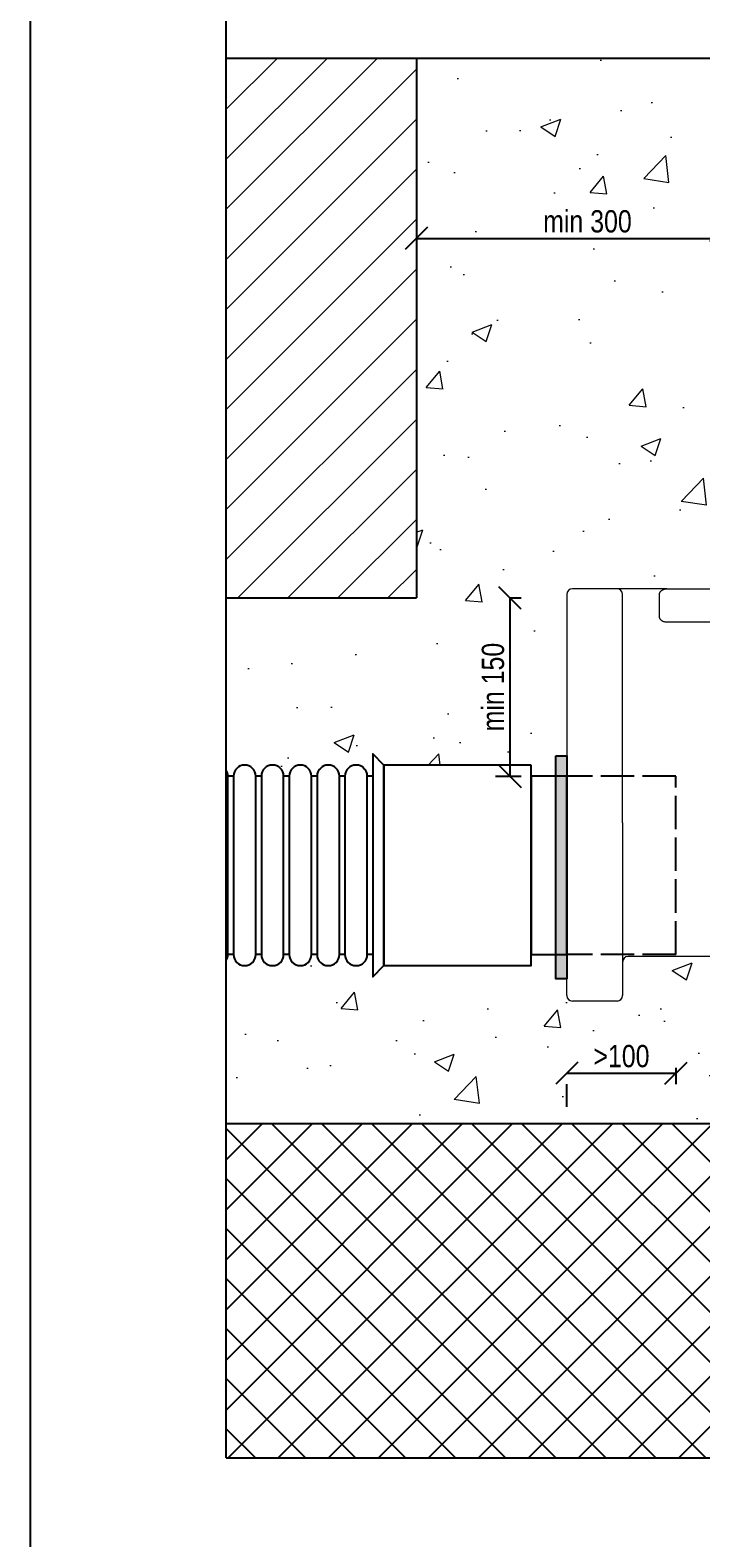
# Model space of a CAD drawing. Header units: millimetres. Extents: x 1 to 467423, y 3 to 105000.
# Tile 7 of 40: x 291177 to 291779, y 76615 to 77968. Entities that reach past the tile are written whole.
import ezdxf

# ---------------------------------------------------------------- set-up
doc = ezdxf.new("R2010")
doc.units = ezdxf.units.MM
doc.linetypes.add('AM_ISO02W050', pattern=[7.5, 6, -1.5])
doc.layers.get('Defpoints').update_dxf_attribs({"color": 6, "lineweight": 5})
for name, color, linetype in [('KOTY', 7, 'Continuous'), ('Obvodová - silná', 7, 'Continuous'), ('RAMECEK', 7, 'Continuous'), ('Šrafy', 6, 'Continuous')]:
    doc.layers.add(name, color=color, linetype=linetype)
doc.layers.add('TP_00', color=7, linetype='Continuous', lineweight=5, plot=False)
doc.styles.add('TPkoty', font='arial.ttf', dxfattribs={"width": 0.8, "height": 2})
doc.dimstyles.new('TPM', dxfattribs={"dimscale": 0, "dimtxt": 2, "dimasz": 2, "dimexe": 1, "dimexo": 1, "dimgap": 0.5, "dimtad": 1, "dimzin": 1, "dimtxsty": 'TPkoty', "dimblk": 'OBLIQUE', "dimcen": 2.5, "dimclrd": 256, "dimclre": 256, "dimclrt": 256, "dimazin": 0, "dimtfac": 1, "dimtmove": 1, "dimatfit": 3, "dimfxl": 5, "dimtfillclr": 256, "dimarcsym": 0})
pattern_1 = [(50, (247274.23, 89226.7), (182.18467, -15.9391), [19.05, -209.55]), (355, (247274.23, 89226.7), (-35.2434, 191.05685), [15.24, -167.6406]), (100.45144, (247289.41, 89225.37), (146.94125, 175.11775), [16.19, -178.09024]), (46.1842, (247274.23, 89277.5), (271.079, -42.0423), [28.575, -314.325]), (96.63556, (247296.82, 89274), (237.4041, 247.4261), [24.285, -267.1356]), (351.18415, (247274.23, 89277.5), (237.4041, 247.4261), [22.86, -251.4597]), (21, (247299.63, 89264.8), (151.6144, -102.2652), [19.05, -209.55]), (326, (247299.63, 89264.8), (61.802, 184.188), [15.24, -167.64]), (71.45144, (247312.27, 89256.28), (213.4164, 81.9228), [16.19, -178.08994]), (37.5, (247274.23, 89226.7), (3.0886, 84.55504), [0, -165.608, 0, -170.18, 0, -168.275]), (7.5, (247274.23, 89226.7), (66.81966, 100.18057), [0, -97.028, 0, -161.798, 0, -64.135]), (327.5, (247217.59, 89226.7), (135.5906, -5.72874), [0, -63.5, 0, -198.12, 0, -262.89]), (317.5, (247192.19, 89226.7), (148.12918, 25.4265), [0, -82.55, 0, -131.572, 0, -186.69])]

# ---------------------------------------------------------------- blocks, each defined once
blk = doc.blocks.new('_Oblique')
at = {"color": 0, "linetype": 'ByBlock', "lineweight": -2}
blk.add_line((-0.5, -0.5), (0.5, 0.5), dxfattribs=at)
blk = doc.blocks.new('*D85')
at = {"lineweight": -2, "transparency": 16777216}
for p, q in [((291756.8, 77037.1), (291756.8, 77022.4)), ((291658.9, 77032.4), (291756.8, 77032.4)), ((291658.9, 77002.1), (291658.9, 77022.4))]:
    blk.add_line(p, q, dxfattribs=at)
at = {"layer": 'Defpoints', "color": 0, "transparency": 16777216}
for p in [(291756.8, 77137.1), (291658.9, 77102.1), (291756.8, 77032.4)]:
    blk.add_point(p, dxfattribs=at)
at = {"lineweight": -2, "transparency": 16777216, "xscale": 20, "yscale": 20, "zscale": 20, "rotation": 180}
blk.add_blockref('_Oblique', (291658.9, 77032.4), dxfattribs=at)
at = {"lineweight": -2, "transparency": 16777216, "xscale": 20, "yscale": 20, "zscale": 20}
blk.add_blockref('_Oblique', (291756.8, 77032.4), dxfattribs=at)
at = {"transparency": 16777216, "insert": (291707.9, 77047.6), "char_height": 20, "attachment_point": 5, "style": 'TPkoty'}
blk.add_mtext('>100', dxfattribs=at)
blk = doc.blocks.new('*D86')
at = {"lineweight": -2, "transparency": 16777216}
for p, q in [((291523.9, 77837.1), (291523.9, 77791.6)), ((291830.9, 77837.1), (291830.9, 77791.6)), ((291523.9, 77781.6), (291830.9, 77781.6))]:
    blk.add_line(p, q, dxfattribs=at)
at = {"layer": 'Defpoints', "color": 0, "transparency": 16777216}
for p in [(291830.9, 77781.6), (291523.9, 77737.1), (291830.9, 77737.1)]:
    blk.add_point(p, dxfattribs=at)
at = {"lineweight": -2, "transparency": 16777216, "xscale": 20, "yscale": 20, "zscale": 20, "rotation": 180}
blk.add_blockref('_Oblique', (291523.9, 77781.6), dxfattribs=at)
at = {"lineweight": -2, "transparency": 16777216, "xscale": 20, "yscale": 20, "zscale": 20}
blk.add_blockref('_Oblique', (291830.9, 77781.6), dxfattribs=at)
at = {"transparency": 16777216, "insert": (291677.4, 77796.8), "char_height": 20, "attachment_point": 5, "style": 'TPkoty'}
blk.add_mtext('min 300', dxfattribs=at)
blk = doc.blocks.new('*D88')
at = {"lineweight": -2, "transparency": 16777216}
for p, q in [((291607.9, 77458.9), (291617.9, 77458.9)), ((291607.9, 77458.9), (291607.9, 77298.9)), ((291594.8, 77298.9), (291617.9, 77298.9))]:
    blk.add_line(p, q, dxfattribs=at)
at = {"layer": 'Defpoints', "color": 0, "transparency": 16777216}
for p in [(291507.9, 77458.9), (291494.8, 77298.9), (291607.9, 77298.9)]:
    blk.add_point(p, dxfattribs=at)
at = {"lineweight": -2, "transparency": 16777216, "xscale": 20, "yscale": 20, "zscale": 20}
for p, rotation in [((291607.9, 77458.9), 90), ((291607.9, 77298.9), 270)]:
    blk.add_blockref('_Oblique', p, dxfattribs=dict(at, rotation=rotation))
at = {"transparency": 16777216, "insert": (291592.7, 77378.9), "char_height": 20, "attachment_point": 5, "rotation": 90, "style": 'TPkoty'}
blk.add_mtext('min 150', dxfattribs=at)

msp = doc.modelspace()

# ---------------------------------------------------------------- hatches: boundary and pattern name
h = msp.add_hatch()
h.set_pattern_fill('ANSI37', color=256, scale=10)
h.set_pattern_definition([(45, (247274.233, 89226.702), (-22.45064, 22.45064), []), (135, (247274.233, 89226.702), (-22.45064, -22.45064), [])])
h.paths.add_polyline_path([(291353.214, 76987.102), (291353.214, 76687.102), (292857.969, 76687.102), (292857.969, 76987.102)])
h.paths.add_polyline_path([(291926.898, 76822.796), (292108.051, 76822.796), (292108.051, 76860.879), (291926.898, 76860.879)], flags=24)
at = {"layer": 'TP_00'}
h = msp.add_hatch(dxfattribs=at)
h.set_pattern_fill('ANSI31', color=256, scale=10)
h.set_pattern_definition([(45, (247274.233, 89226.702), (-22.45064, 22.45064), [])])
h.paths.add_polyline_path([(291628.84, 77782.559), (291628.84, 77821.934), (291725.965, 77821.934), (291725.965, 77782.559)], flags=9)
h.paths.add_polyline_path([(291353.215, 78610.907), (291353.214, 78016.907), (291523.902, 78016.907), (291523.902, 78315.907), (291646.355, 78315.907), (291723.902, 78440.907), (291723.902, 78530.907), (291733.902, 78540.907), (291763.902, 78540.907), (291763.902, 78530.907), (291769.902, 78530.907), (291769.902, 78540.907), (291793.661, 78540.907), (291797.33, 78610.907)])
h.paths.add_polyline_path([(291353.214, 77943.502), (291353.214, 77458.927), (291523.902, 77458.927), (291523.902, 77943.502)])
h = msp.add_hatch(dxfattribs=at)
h.set_pattern_fill('AR-CONC', color=256)
h.set_pattern_definition(pattern_1)
h.paths.add_polyline_path([(291523.902, 77458.927), (291353.214, 77458.927), (291353.214, 77304.385, -0.14534994), (291354.835, 77298.927), (291359.835, 77298.927, -1), (291379.835, 77298.927), (291384.835, 77298.927, -1), (291404.835, 77298.927), (291409.835, 77298.927, -1), (291429.835, 77298.927), (291434.835, 77298.927, -1), (291454.835, 77298.927), (291459.835, 77298.927, -1), (291479.835, 77298.927), (291484.835, 77298.927), (291484.835, 77318.927), (291494.835, 77308.927), (291626.835, 77308.927), (291626.835, 77298.927), (291648.902, 77298.927), (291648.902, 77317.102), (291658.902, 77317.102), (291658.902, 77462.102, -0.41421356), (291663.902, 77467.102), (291703.912, 77467.102), (291713.902, 77467.102), (291737.465, 77467.102), (291748.639, 77467.102), (291793.702, 77467.102, 0.41421356), (291798.702, 77472.102), (291798.702, 77547.102), (291820.902, 77547.102, 0.41421356), (291822.902, 77549.102), (291822.902, 77562.102, -0.36700285), (291824.576, 77564.075), (291824.576, 77579.126), (291824.576, 77579.129, -0.36700429), (291822.902, 77581.102), (291822.902, 77737.102), (291857.902, 77737.102), (291857.902, 77739.872, 0.36891948), (291856.215, 77741.847), (291836.089, 77745.035, -0.36891948), (291834.402, 77747.01), (291834.402, 77761.594, -0.36891948), (291836.089, 77763.569), (291856.215, 77766.757, 0.36891948), (291857.902, 77768.732), (291857.902, 77771.502), (291857.902, 77774.272, 0.36891948), (291856.215, 77776.247), (291836.089, 77779.435, -0.36891948), (291834.402, 77781.41), (291834.402, 77795.994, -0.36891948), (291836.089, 77797.969), (291856.215, 77801.157, 0.36891948), (291857.902, 77803.132), (291857.902, 77805.902), (291857.902, 77808.672, 0.36891948), (291856.215, 77810.647), (291836.089, 77813.835, -0.36891948), (291834.402, 77815.81), (291834.402, 77830.394, -0.36891948), (291836.089, 77832.369), (291856.215, 77835.557, 0.36891948), (291857.902, 77837.532), (291857.902, 77840.302), (291857.902, 77843.072, 0.36891948), (291856.215, 77845.047), (291836.089, 77848.235, -0.36891948), (291834.402, 77850.21), (291834.402, 77864.794, -0.36891948), (291836.089, 77866.769), (291856.215, 77869.957, 0.36891948), (291857.902, 77871.932), (291857.902, 77874.702), (291857.902, 77877.472, 0.36891948), (291856.215, 77879.447), (291836.089, 77882.635, -0.36891948), (291834.402, 77884.61), (291834.402, 77899.194, -0.36891948), (291836.089, 77901.169), (291856.215, 77904.357, 0.36891948), (291857.902, 77906.332), (291857.902, 77909.102), (291857.902, 77911.872, 0.36891948), (291856.215, 77913.847), (291836.089, 77917.035, -0.36891948), (291834.402, 77919.01), (291834.402, 77933.594, -0.36891948), (291836.089, 77935.569), (291856.215, 77938.757, 0.36891948), (291857.902, 77940.732), (291857.902, 77943.502), (291523.902, 77943.502)])
h.paths.add_polyline_path([(292543.902, 77458.927), (292543.902, 77943.502), (292209.902, 77943.502), (292209.902, 77940.732, 0.36891948), (292211.589, 77938.757), (292231.715, 77935.569, -0.36891948), (292233.402, 77933.594), (292233.402, 77919.01, -0.36891948), (292231.715, 77917.035), (292211.589, 77913.847, 0.36891948), (292209.902, 77911.872), (292209.902, 77909.102), (292209.902, 77906.332, 0.36891948), (292211.589, 77904.357), (292231.715, 77901.169, -0.36891948), (292233.402, 77899.194), (292233.402, 77884.61, -0.36891948), (292231.715, 77882.635), (292211.589, 77879.447, 0.36891948), (292209.902, 77877.472), (292209.902, 77874.702), (292209.902, 77871.932, 0.36891948), (292211.589, 77869.957), (292231.715, 77866.769, -0.36891948), (292233.402, 77864.794), (292233.402, 77850.21, -0.36891948), (292231.715, 77848.235), (292211.589, 77845.047, 0.36891948), (292209.902, 77843.072), (292209.902, 77840.302), (292209.902, 77837.532, 0.36891948), (292211.589, 77835.557), (292231.715, 77832.369, -0.36891948), (292233.402, 77830.394), (292233.402, 77815.81, -0.36891948), (292231.715, 77813.835), (292211.589, 77810.647, 0.36891948), (292209.902, 77808.672), (292209.902, 77805.902), (292209.902, 77803.132, 0.36891948), (292211.589, 77801.157), (292231.715, 77797.969, -0.36891948), (292233.402, 77795.994), (292233.402, 77781.41, -0.36891948), (292231.715, 77779.435), (292211.589, 77776.247, 0.36891948), (292209.902, 77774.272), (292209.902, 77771.502), (292209.902, 77768.732, 0.36891948), (292211.589, 77766.757), (292231.715, 77763.569, -0.36891948), (292233.402, 77761.594), (292233.402, 77747.01, -0.36891948), (292231.715, 77745.035), (292211.589, 77741.847, 0.36891948), (292209.902, 77739.872), (292209.902, 77737.102), (292244.902, 77737.102), (292244.902, 77549.102, 0.41421356), (292246.902, 77547.102), (292269.102, 77547.102), (292269.102, 77472.102, 0.41421356), (292274.102, 77467.102), (292353.902, 77467.102, -0.41421356), (292358.902, 77462.102), (292358.902, 77442.102, -0.41421356), (292353.902, 77437.102), (292308.902, 77437.102, 0.41421356), (292303.902, 77432.102), (292303.902, 77317.102), (292313.902, 77317.102), (292313.902, 77297.102), (292335.969, 77297.102), (292335.969, 77307.102), (292467.969, 77307.102), (292477.969, 77317.102), (292477.969, 77297.102), (292482.969, 77297.102, -1), (292502.969, 77297.102), (292507.969, 77297.102, -1), (292527.969, 77297.102), (292532.969, 77297.102, -1), (292552.969, 77297.102), (292557.969, 77297.102, -1), (292577.969, 77297.102), (292582.969, 77297.102, -1), (292602.969, 77297.102), (292607.969, 77297.102, -1), (292627.969, 77297.102), (292632.969, 77297.102, -1), (292652.969, 77297.102), (292657.969, 77297.102, -1), (292677.969, 77297.102), (292682.969, 77297.102, -1), (292702.969, 77297.102), (292707.969, 77297.102, -1), (292727.969, 77297.102), (292732.969, 77297.102, -1), (292752.969, 77297.102), (292757.969, 77297.102, -1), (292777.969, 77297.102), (292782.969, 77297.102, -1), (292802.969, 77297.102), (292807.969, 77297.102, -1), (292827.969, 77297.102), (292832.969, 77297.102, -1), (292852.969, 77297.102), (292857.969, 77297.102), (292857.969, 77458.927)])
h.paths.add_polyline_path([(291632.44, 77776.055), (291721.96, 77776.055), (291721.96, 77817.269), (291632.44, 77817.269)], flags=24)
h.paths.add_polyline_path([(291613.502, 77333.965), (291613.502, 77423.485), (291572.288, 77423.485), (291572.288, 77333.965)], flags=24)
h.paths.add_polyline_path([(292434.121, 77413.57), (292434.121, 77460.863), (292392.907, 77460.863), (292392.907, 77413.57)], flags=24)
h.paths.add_polyline_path([(292324.482, 77634.669), (292324.482, 77681.962), (292283.268, 77681.962), (292283.268, 77634.669)], flags=24)
h.paths.add_polyline_path([(292345.44, 77776.055), (292434.96, 77776.055), (292434.96, 77817.269), (292345.44, 77817.269)], flags=24)
h = msp.add_hatch(dxfattribs=at)
h.set_pattern_fill('AR-CONC', color=256)
h.set_pattern_definition(pattern_1)
h.paths.add_polyline_path([(292857.969, 76987.102), (292857.969, 77137.102), (292852.969, 77137.102, -1), (292832.969, 77137.102), (292827.969, 77137.102, -1), (292807.969, 77137.102), (292802.969, 77137.102, -1), (292782.969, 77137.102), (292777.969, 77137.102, -1), (292757.969, 77137.102), (292752.969, 77137.102, -1), (292732.969, 77137.102), (292727.969, 77137.102, -1), (292707.969, 77137.102), (292702.969, 77137.102, -1), (292682.969, 77137.102), (292677.969, 77137.102, -1), (292657.969, 77137.102), (292652.969, 77137.102, -1), (292632.969, 77137.102), (292627.969, 77137.102, -1), (292607.969, 77137.102), (292602.969, 77137.102, -1), (292582.969, 77137.102), (292577.969, 77137.102, -1), (292557.969, 77137.102), (292552.969, 77137.102, -1), (292532.969, 77137.102), (292527.969, 77137.102, -1), (292507.969, 77137.102), (292502.969, 77137.102, -1), (292482.969, 77137.102), (292477.969, 77137.102), (292477.969, 77117.102), (292467.969, 77127.102), (292335.969, 77127.102), (292335.969, 77137.102), (292313.902, 77137.102), (292313.902, 77117.102), (292303.902, 77117.102), (292303.902, 77102.102, -0.41421356), (292298.902, 77097.102), (292258.902, 77097.102, -0.41421356), (292253.902, 77102.102), (292253.902, 77132.102, 0.41421356), (292248.902, 77137.102), (292205.969, 77137.102), (292139.732, 77137.102, -0.37796447), (291928.072, 77137.102), (291713.902, 77137.102, 0.41421356), (291708.902, 77132.102), (291708.902, 77102.092, -0.41421356), (291703.912, 77097.102), (291663.902, 77097.102, -0.41421356), (291658.902, 77102.102), (291658.902, 77117.102), (291648.902, 77117.102), (291648.902, 77138.927), (291626.835, 77138.927), (291626.835, 77128.927), (291494.835, 77128.927), (291484.835, 77118.927), (291484.835, 77138.927), (291479.835, 77138.927, -1), (291459.835, 77138.927), (291454.835, 77138.927, -1), (291434.835, 77138.927), (291429.835, 77138.927, -1), (291409.835, 77138.927), (291404.835, 77138.927, -1), (291384.835, 77138.927), (291379.835, 77138.927, -1), (291359.835, 77138.927), (291354.835, 77138.927, -0.14535067), (291353.214, 77133.469), (291353.214, 76987.102)])
h.paths.add_polyline_path([(292224.686, 77026.846), (292285.032, 77026.846), (292285.032, 77068.06), (292224.686, 77068.06)], flags=24)
h.paths.add_polyline_path([(292434.121, 77017.14), (292434.121, 77106.66), (292392.907, 77106.66), (292392.907, 77017.14)], flags=24)
h.paths.add_polyline_path([(291677.619, 77026.846), (291737.966, 77026.846), (291737.966, 77068.06), (291677.619, 77068.06)], flags=24)
at = {"layer": 'Šrafy'}
msp.add_hatch(color=0, dxfattribs=at).paths.add_polyline_path([(291658.902, 77117.102), (291658.902, 77317.102), (291648.902, 77317.102), (291648.902, 77117.102)])

# ---------------------------------------------------------------- linework, layer by layer
msp.add_lwpolyline([(291177.409, 76144.913), (295377.409, 76144.913), (295377.409, 79114.913), (291177.409, 79114.913)], close=True)
at = {"layer": 'KOTY'}
for p, q in [((291523.902, 77943.502), (291523.902, 77458.927)), ((291353.214, 77458.927), (291523.902, 77458.927)), ((291353.214, 76987.102), (292857.969, 76987.102))]:
    msp.add_line(p, q, dxfattribs=at)
at = {"layer": 'KOTY', "linetype": 'AM_ISO02W050', "ltscale": 5}
for p, q in [((291756.835, 77298.927), (291658.902, 77298.927)), ((291756.835, 77138.927), (291658.902, 77138.927))]:
    msp.add_line(p, q, dxfattribs=at)
at = {"layer": 'KOTY', "color": 0, "linetype": 'AM_ISO02W050', "ltscale": 5}
msp.add_line((291756.835, 77138.927), (291756.835, 77298.927), dxfattribs=at)
at = {"layer": 'KOTY', "color": 0}
msp.add_lwpolyline([(291648.902, 77317.102), (291658.902, 77317.102), (291658.902, 77117.102), (291648.902, 77117.102)], close=True, dxfattribs=at)
at = {"layer": 'Obvodová - silná', "lineweight": 5}
for p, q in [((291703.912, 77467.102), (291663.902, 77467.102)), ((291713.902, 77467.102), (291703.912, 77467.102)), ((291737.465, 77467.102), (291713.902, 77467.102)), ((291748.639, 77467.102), (291737.465, 77467.102)), ((291748.639, 77467.102), (292353.902, 77467.102)), ((291658.902, 77462.102), (291658.902, 77257.102)), ((291708.902, 77462.112), (291708.902, 77462.102)), ((291708.902, 77257.102), (291708.902, 77462.102)), ((291741.956, 77442.102), (291741.956, 77462.102)), ((292353.902, 77437.102), (291748.639, 77437.102)), ((291928.072, 77137.102), (291713.902, 77137.102)), ((291703.912, 77097.102), (291663.902, 77097.102))]:
    msp.add_line(p, q, dxfattribs=at)
at = {"layer": 'Obvodová - silná'}
for p, q in [((291359.835, 77298.927), (291354.835, 77298.927)), ((291384.835, 77298.927), (291379.835, 77298.927)), ((291409.835, 77298.927), (291404.835, 77298.927)), ((291434.835, 77298.927), (291429.835, 77298.927)), ((291459.835, 77298.927), (291454.835, 77298.927)), ((291484.835, 77298.927), (291479.835, 77298.927)), ((291359.835, 77138.927), (291354.835, 77138.927)), ((291384.835, 77138.927), (291379.835, 77138.927)), ((291409.835, 77138.927), (291404.835, 77138.927)), ((291434.835, 77138.927), (291429.835, 77138.927)), ((291459.835, 77138.927), (291454.835, 77138.927)), ((291484.835, 77138.927), (291479.835, 77138.927))]:
    msp.add_line(p, q, dxfattribs=at)
at = {"layer": 'Obvodová - silná', "color": 0, "lineweight": 5}
for p, q in [((291658.902, 77102.102), (291658.902, 77257.102)), ((291708.902, 77257.102), (291708.902, 77102.092))]:
    msp.add_line(p, q, dxfattribs=at)
at = {"layer": 'Obvodová - silná', "lineweight": 5, "flags": 128}
for points in [[(291741.956, 77462.102), (291741.972, 77462.448), (291742.02, 77462.793), (291742.099, 77463.134), (291742.208, 77463.469), (291742.347, 77463.795), (291742.514, 77464.112), (291742.708, 77464.417), (291742.929, 77464.711), (291743.174, 77464.991), (291743.441, 77465.256), (291743.729, 77465.505), (291744.036, 77465.737), (291744.361, 77465.953), (291744.7, 77466.151), (291745.054, 77466.331), (291745.42, 77466.492), (291745.797, 77466.634), (291746.184, 77466.757), (291746.58, 77466.862), (291746.983, 77466.948), (291747.392, 77467.016), (291747.806, 77467.064), (291748.222, 77467.093), (291748.639, 77467.102)], [(291748.639, 77437.102), (291748.223, 77437.112), (291747.806, 77437.14), (291747.392, 77437.188), (291746.982, 77437.256), (291746.578, 77437.342), (291746.182, 77437.447), (291745.794, 77437.571), (291745.416, 77437.714), (291745.049, 77437.876), (291744.695, 77438.057), (291744.355, 77438.255), (291744.03, 77438.471), (291743.723, 77438.704), (291743.436, 77438.953), (291743.169, 77439.219), (291742.924, 77439.499), (291742.705, 77439.794), (291742.512, 77440.101), (291742.346, 77440.418), (291742.208, 77440.744), (291742.099, 77441.077), (291742.021, 77441.415), (291741.973, 77441.758), (291741.956, 77442.102)]]:
    msp.add_lwpolyline(points, dxfattribs=at)
at = {"layer": 'Obvodová - silná'}
msp.add_lwpolyline([(291494.835, 77308.927), (291484.835, 77318.927), (291484.835, 77118.927), (291494.835, 77128.927)], close=True, dxfattribs=at)
at = {"layer": 'Obvodová - silná', "color": 0}
for points in [[(291626.835, 77308.927), (291494.835, 77308.927), (291494.835, 77128.927), (291626.835, 77128.927)], [(291658.902, 77298.927), (291626.835, 77298.927), (291626.835, 77138.927), (291658.902, 77138.927)]]:
    msp.add_lwpolyline(points, close=True, dxfattribs=at)
at = {"layer": 'Obvodová - silná'}
for points in [[(291354.835, 77138.927), (291354.835, 77298.927)], [(291359.835, 77298.927), (291359.835, 77138.927)], [(291379.835, 77138.927), (291379.835, 77298.927)], [(291384.835, 77298.927), (291384.835, 77138.927)], [(291404.835, 77138.927), (291404.835, 77298.927)], [(291409.835, 77298.927), (291409.835, 77138.927)], [(291429.835, 77138.927), (291429.835, 77298.927)], [(291434.835, 77298.927), (291434.835, 77138.927)], [(291454.835, 77138.927), (291454.835, 77298.927)], [(291459.835, 77298.927), (291459.835, 77138.927)], [(291479.835, 77138.927), (291479.835, 77298.927)]]:
    msp.add_lwpolyline(points, dxfattribs=at)
at = {"layer": 'Obvodová - silná', "lineweight": 5}
for centre, radius, start, end in [((291663.902, 77462.102), 5, 90, 180), ((291703.912, 77462.112), 4.99, 0, 90), ((291713.902, 77132.102), 5, 90, 180), ((291663.902, 77102.102), 5, 180, 270), ((291703.912, 77102.092), 4.99, 270, 0)]:
    msp.add_arc(centre, radius, start, end, dxfattribs=at)
at = {"layer": 'Obvodová - silná', "ltscale": 0.75}
for centre, start, end in [((291344.835, 77298.927), 0, 33.080093), ((291369.835, 77298.927), 0, 180), ((291394.835, 77298.927), 0, 180), ((291419.835, 77298.927), 0, 180), ((291444.835, 77298.927), 0, 180), ((291469.835, 77298.927), 0, 180), ((291344.835, 77138.927), 326.919743, 0), ((291369.835, 77138.927), 180, 0), ((291394.835, 77138.927), 180, 0), ((291419.835, 77138.927), 180, 0), ((291444.835, 77138.927), 180, 0), ((291469.835, 77138.927), 180, 0)]:
    msp.add_arc(centre, 10, start, end, dxfattribs=at)
at = {"layer": 'RAMECEK'}
for p, q in [((291353.214, 76687.102), (291353.215, 78640.907)), ((291353.214, 77943.502), (292857.969, 77943.502)), ((291353.214, 76687.102), (292857.969, 76687.102))]:
    msp.add_line(p, q, dxfattribs=at)

# ---------------------------------------------------------------- dimensions: what is measured, and where the dimension line sits
for base, p1, p2, text, picture, middle in [((291830.902, 77781.621), (291523.902, 77737.102), (291830.902, 77737.102), 'min 300', '*D86', (291677.402, 77796.84)), ((291756.835, 77032.426), (291658.902, 77102.102), (291756.835, 77137.102), '>100', '*D85', (291707.869, 77047.637))]:
    dim = msp.add_linear_dim(base=base, p1=p1, p2=p2, text=text, dimstyle='TPM', override={"dimscale": 0, "dimexo": 10, "dimdec": 0, "dimtix": 0, "dimtofl": 1, "dimtmove": 1, "dimatfit": 3})
    dim.commit()
    dim.dimension.update_dxf_attribs({"geometry": picture, "text_midpoint": middle})
dim = msp.add_linear_dim(base=(291607.923, 77298.927), p1=(291507.869, 77458.927), p2=(291494.835, 77298.927), angle=90, text='min 150', dimstyle='TPM', override={"dimscale": 0, "dimexo": 10, "dimdec": 0, "dimtix": 0, "dimtofl": 1, "dimtmove": 1, "dimatfit": 3})
dim.commit()
dim.dimension.update_dxf_attribs({"geometry": '*D88', "text_midpoint": (291592.711, 77378.927)})

doc.saveas('drawing.dxf')
